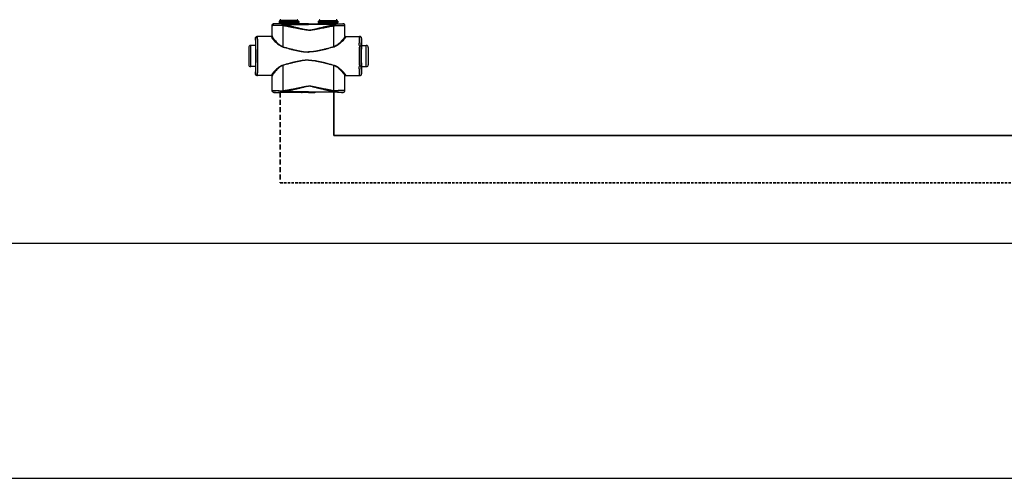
# Model space of a CAD drawing. Header units: millimetres. Extents: x 60394 to 199354, y 20895 to 166073.
# Tile 165 of 256: x 118782 to 120038, y 23395 to 23980. Entities that reach past the tile are written whole.
import ezdxf

# ---------------------------------------------------------------- set-up
doc = ezdxf.new("R2010")
doc.units = ezdxf.units.MM
doc.linetypes.add('VERDECKT', pattern=[9.525, 6.35, -3.175])
for name, color, linetype, lineweight in [('UT_POTRUBI - PŘÍVOD', 1, 'Continuous', 35), ('UT_SCHÉMA_PŘÍVOD', 10, 'Continuous', 35), ('UT_SCHÉMA_ZPÁTEČKA', 172, 'VERDECKT', 35)]:
    doc.layers.add(name, color=color, linetype=linetype, lineweight=lineweight)

msp = doc.modelspace()

# ---------------------------------------------------------------- linework, layer by layer
at = {"color": 0, "linetype": 'Continuous'}
for p, q in [((119104.2, 23972.4), (119104.1, 23972.6)), ((119104.1, 23959.6), (119104.1, 23972.6)), ((119106.7, 23974.9), (119106.6, 23975.1)), ((119108.3, 23975.1), (119106.6, 23975.1)), ((119108.6, 23975), (119108.3, 23975.1)), ((119113.3, 23978.3), (119113, 23978)), ((119138.2, 23978), (119113, 23978)), ((119113, 23978), (119113, 23976.6)), ((119113, 23976.6), (119114, 23975.6)), ((119113, 23976.6), (119138.2, 23976.6)), ((119137.9, 23978.3), (119113.3, 23978.3)), ((119114, 23975.6), (119137.3, 23975.6)), ((119137.1, 23979.1), (119114.1, 23979.1)), ((119114.1, 23979.1), (119114.1, 23978.4)), ((119137.1, 23978.4), (119114.1, 23978.4)), ((119114.1, 23975.3), (119137.1, 23975.3)), ((119114.1, 23975.3), (119114.1, 23974.9)), ((119121.8, 23974.9), (119116.9, 23974.9)), ((119116.9, 23974.2), (119116.9, 23974.9)), ((119116.9, 23974.2), (119150.6, 23974.2)), ((119150.6, 23974.9), (119129.5, 23974.9)), ((119137.1, 23979.1), (119137.1, 23978.4)), ((119137.1, 23975.3), (119137.1, 23974.9)), ((119138.2, 23976.6), (119137.3, 23975.6)), ((119137.9, 23978.3), (119138.2, 23978)), ((119138.2, 23978), (119138.2, 23976.6)), ((119144.4, 23975.1), (119142.6, 23975)), ((119150.6, 23975.1), (119144.4, 23975.1)), ((119150.6, 23975.1), (119156.9, 23975.1)), ((119150.6, 23974.9), (119171.8, 23974.9)), ((119184.3, 23974.2), (119150.6, 23974.2)), ((119156.9, 23975.1), (119158.6, 23975)), ((119163.3, 23978.3), (119163, 23978)), ((119163, 23978), (119188.2, 23978)), ((119163, 23978), (119163, 23976.6)), ((119188.2, 23976.6), (119163, 23976.6)), ((119163, 23976.6), (119164, 23975.6)), ((119163.3, 23978.3), (119187.9, 23978.3)), ((119187.3, 23975.6), (119164, 23975.6)), ((119164.1, 23979.1), (119164.1, 23978.4)), ((119164.1, 23979.1), (119187.1, 23979.1)), ((119164.1, 23978.4), (119187.1, 23978.4)), ((119187.1, 23975.3), (119164.1, 23975.3)), ((119164.1, 23975.3), (119164.1, 23974.9)), ((119179.5, 23974.9), (119184.3, 23974.9)), ((119184.3, 23974.2), (119184.3, 23974.9)), ((119187.1, 23979.1), (119187.1, 23978.4)), ((119187.1, 23975.3), (119187.1, 23974.9)), ((119188.2, 23976.6), (119187.3, 23975.6)), ((119187.9, 23978.3), (119188.2, 23978)), ((119188.2, 23978), (119188.2, 23976.6)), ((119192.6, 23975), (119193, 23975.1)), ((119193, 23975.1), (119194.6, 23975.1)), ((119194.5, 23974.9), (119194.6, 23975.1)), ((119197, 23972.4), (119197.1, 23972.6)), ((119197.1, 23959.6), (119197.1, 23972.6)), ((119103.4, 23958.8), (119085.4, 23958.8)), ((119104.1, 23959.6), (119104.2, 23959.6)), ((119197.1, 23959.6), (119197, 23959.6)), ((119197.8, 23958.8), (119215.8, 23958.8)), ((119083.2, 23947.3), (119076.9, 23947.3)), ((119076.9, 23920.3), (119076.9, 23947.3)), ((119083.1, 23956.3), (119082.9, 23956.3)), ((119082.9, 23956.3), (119082.9, 23948.1)), ((119082.9, 23948.1), (119083.1, 23947.8)), ((119083.3, 23947.8), (119083.3, 23947.8)), ((119217.9, 23947.8), (119217.9, 23947.8)), ((119218.1, 23956.3), (119218.3, 23956.3)), ((119218.3, 23948.1), (119218.1, 23947.8)), ((119218.1, 23947.3), (119224.3, 23947.3)), ((119218.3, 23956.3), (119218.3, 23948.1)), ((119224.3, 23920.3), (119224.3, 23947.3)), ((119074.4, 23944.8), (119074.4, 23922.8)), ((119226.8, 23944.8), (119226.8, 23922.8)), ((119083.2, 23920.3), (119076.9, 23920.3)), ((119083.3, 23919.8), (119083.3, 23919.8)), ((119217.9, 23919.8), (119217.9, 23919.8)), ((119218.1, 23920.3), (119224.3, 23920.3)), ((119083.1, 23919.8), (119082.9, 23919.4)), ((119082.9, 23919.4), (119082.9, 23911.3)), ((119082.9, 23911.3), (119083.1, 23911.3)), ((119103.4, 23908.8), (119085.4, 23908.8)), ((119104.2, 23908), (119104.1, 23908)), ((119104.1, 23889.9), (119104.1, 23908)), ((119197, 23908), (119197.1, 23908)), ((119197.1, 23889.9), (119197.1, 23908)), ((119197.8, 23908.8), (119215.8, 23908.8)), ((119218.1, 23919.8), (119218.3, 23919.4)), ((119218.3, 23911.3), (119218.1, 23911.3)), ((119218.3, 23919.4), (119218.3, 23911.3)), ((119104.1, 23889.9), (119104.2, 23890)), ((119106.6, 23887.4), (119106.7, 23887.5)), ((119108.3, 23887.4), (119106.6, 23887.4)), ((119108.6, 23887.5), (119108.3, 23887.4)), ((119118.2, 23889.6), (119118.3, 23889.6)), ((119118.5, 23887.6), (119118.7, 23887.6)), ((119150.6, 23888.3), (119118.7, 23888.3)), ((119118.7, 23887.6), (119118.7, 23888.3)), ((119118.7, 23887.6), (119119.9, 23887.6)), ((119131.3, 23887.6), (119150.6, 23887.6)), ((119144.4, 23887.4), (119142.6, 23887.5)), ((119150.6, 23887.4), (119144.4, 23887.4)), ((119150.6, 23888.3), (119182.6, 23888.3)), ((119169.9, 23887.6), (119150.6, 23887.6)), ((119150.6, 23887.4), (119156.9, 23887.4)), ((119156.9, 23887.4), (119158.6, 23887.5)), ((119182.6, 23887.6), (119181.3, 23887.6)), ((119182.6, 23887.6), (119182.6, 23888.3)), ((119182.8, 23887.6), (119182.6, 23887.6)), ((119183.1, 23889.6), (119182.9, 23889.6)), ((119192.6, 23887.5), (119193, 23887.4)), ((119193, 23887.4), (119194.6, 23887.4)), ((119194.6, 23887.4), (119194.5, 23887.5)), ((119197.1, 23889.9), (119197, 23890))]:
    msp.add_line(p, q, dxfattribs=at)
for p, q in [((64740.6, 23695.4), (199354.4, 23695.4)), ((64740.6, 23395.4), (199354.4, 23395.4))]:
    msp.add_line(p, q)
for centre, radius, start, end in [((119106.7, 23972.4), 2.5, 90.0025, 179.9975), ((119113.6, 23975.3), 0.5, 0, 45), ((119115.2, 23979.1), 1.1, 90, 180), ((119115.2, 23978.4), 1.1, 180, 185.2187), ((119136, 23979.1), 1.1, 0, 90), ((119136, 23978.4), 1.1, 354.7813, 0), ((119137.6, 23975.3), 0.5, 135, 180), ((119163.6, 23975.3), 0.5, 0, 45), ((119165.2, 23979.1), 1.1, 90, 180), ((119165.2, 23978.4), 1.1, 180, 185.2187), ((119186, 23979.1), 1.1, 0, 90), ((119186, 23978.4), 1.1, 354.7813, 0), ((119187.6, 23975.3), 0.5, 135, 180), ((119194.5, 23972.4), 2.5, 0.0025, 89.9975), ((119085.6, 23956.3), 2.5, 90.0022, 180.0011), ((119103.4, 23959.6), 0.8, 270.0036, 359.9972), ((119197.8, 23959.6), 0.8, 180.0028, 269.9964), ((119215.6, 23956.3), 2.5, 359.9989, 89.9978), ((119076.9, 23944.8), 2.5, 90, 180), ((116643.5, 23933.8), 2442.4, 359.6832, 0.3168), ((121657.8, 23933.8), 2442.4, 179.6832, 180.3168), ((119224.3, 23944.8), 2.5, 0, 90), ((119076.9, 23922.8), 2.5, 180, 270), ((119224.3, 23922.8), 2.5, 270, 0), ((119085.6, 23911.3), 2.5, 179.9989, 269.9978), ((119103.4, 23908), 0.8, 0.0028, 89.9964), ((119197.8, 23908), 0.8, 90.0036, 179.9972), ((119215.6, 23911.3), 2.5, 270.0022, 0.0011), ((119106.7, 23890), 2.5, 180.0025, 269.9975), ((119194.5, 23890), 2.5, 270.0025, 359.9975)]:
    msp.add_arc(centre, radius, start, end, dxfattribs=at)
at = {"color": 0, "linetype": 'Continuous', "extrusion": (0, 0, -1)}
for centre, major_axis, ratio, start_param, end_param in [((119106.6, 23972.6), (-1.77, 1.77), 0.999973, -0.785384, 0.785384), ((119125.6, 23975), (-17, 0), 0.005236, 4.941076, 6.283185), ((119125.6, 23975), (-17, 0), 0.005236, 3.141593, 4.483702), ((119085.4, 23956.3), (-2.5, 0), 0.999945, 0, 1.570796), ((119103.3, 23959.6), (-0.8, 0), 0.999986, -3.141593, -1.659157), ((119083.1, 23933.8), (0, 14), 0.010472, 0, 3.141593), ((119085.4, 23911.3), (-2.5, 0), 0.999945, -1.570796, 0), ((119103.3, 23908), (0.8, 0), 0.999986, -1.395381, 0), ((119106.6, 23889.9), (1.77, 1.77), 0.999973, -3.926977, -2.356208), ((119125.6, 23887.5), (-17, 0), 0.005236, 0, 1.229157), ((119125.6, 23887.5), (-17, 0), 0.005236, 1.912436, 3.141593)]:
    msp.add_ellipse(centre, major_axis=major_axis, ratio=ratio, start_param=start_param, end_param=end_param, dxfattribs=at)
at = {"color": 0, "linetype": 'Continuous'}
for centre, major_axis, ratio, start_param, end_param in [((119175.6, 23975), (17, 0), 0.005236, 3.141593, 4.483702), ((119175.6, 23975), (17, 0), 0.005236, 4.941076, 6.283185), ((119194.6, 23972.6), (1.77, 1.77), 0.999973, -0.785384, 0.785384), ((119197.9, 23959.6), (0.8, 0), 0.999986, -3.141593, -1.659157), ((119215.8, 23956.3), (2.5, 0), 0.999945, 0, 1.570796), ((119218.1, 23933.8), (0, 14), 0.010472, 0, 3.141593), ((119197.9, 23908), (-0.8, 0), 0.999986, -1.395381, 0), ((119215.8, 23911.3), (2.5, 0), 0.999945, -1.570796, 0), ((119175.6, 23887.5), (17, 0), 0.005236, 1.912436, 3.141593), ((119175.6, 23887.5), (17, 0), 0.005236, 0, 1.229157), ((119194.6, 23889.9), (-1.77, 1.77), 0.999973, -3.926977, -2.356208)]:
    msp.add_ellipse(centre, major_axis=major_axis, ratio=ratio, start_param=start_param, end_param=end_param, dxfattribs=at)
for points, knots in [([(119116.3, 23972.8), (119115.5, 23972.8), (119113.9, 23972.7), (119111.9, 23972.7), (119110.4, 23972.7), (119109.4, 23972.7), (119108.5, 23972.7), (119107.7, 23972.7), (119106.9, 23972.6), (119106.2, 23972.6), (119105.6, 23972.6), (119105.2, 23972.6), (119104.9, 23972.5), (119104.8, 23972.5), (119104.6, 23972.5), (119104.5, 23972.5), (119104.4, 23972.5), (119104.3, 23972.5), (119104.3, 23972.5), (119104.3, 23972.5), (119104.2, 23972.4)], [0, 0, 0, 0, 0.207034, 0.39928, 0.488214, 0.57154, 0.648707, 0.71921, 0.782588, 0.838437, 0.886403, 0.926186, 0.942933, 0.957549, 0.970012, 0.98031, 0.988432, 0.994377, 0.998178, 1, 1, 1, 1]), ([(119104.3, 23959), (119104.3, 23960.2), (119104.3, 23964.6), (119104.3, 23969.1), (119104.2, 23972.4)], [0, 0, 0, 0, 0.250733, 1, 1, 1, 1]), ([(119116.9, 23974.9), (119116.2, 23974.9), (119114.9, 23974.9), (119113.2, 23974.9), (119112, 23974.9), (119111.1, 23974.9), (119110.3, 23974.9), (119109.6, 23974.9), (119109, 23974.9), (119108.4, 23974.9), (119107.9, 23974.9), (119107.6, 23974.9), (119107.3, 23974.9), (119107.2, 23974.9), (119107.1, 23974.9), (119106.9, 23974.9), (119106.9, 23974.9), (119106.8, 23974.9), (119106.8, 23974.9), (119106.8, 23974.9), (119106.8, 23974.9), (119106.8, 23974.9), (119106.7, 23974.9), (119106.7, 23974.9)], [0, 0, 0, 0, 0.207653, 0.400343, 0.489423, 0.572844, 0.650059, 0.720565, 0.783909, 0.839692, 0.887568, 0.927242, 0.943927, 0.958477, 0.970869, 0.981088, 0.989117, 0.992306, 0.994945, 0.997032, 0.998568, 0.999554, 1, 1, 1, 1]), ([(119116.9, 23974.9), (119116.8, 23974.9), (119116.7, 23974.8), (119116.7, 23974.6), (119116.6, 23974.5), (119116.5, 23974.3), (119116.4, 23973.9), (119116.4, 23973.6), (119116.3, 23973.2), (119116.3, 23972.9), (119116.3, 23972.8)], [0, 0, 0, 0, 0.117156, 0.161001, 0.211236, 0.330442, 0.472834, 0.634922, 0.812344, 1, 1, 1, 1]), ([(119116.9, 23974.2), (119116.8, 23974), (119116.6, 23973.5), (119116.4, 23973), (119116.3, 23972.8)], [0, 0, 0, 0, 0.464895, 1, 1, 1, 1]), ([(119118.2, 23972.4), (119118, 23972.4), (119117.4, 23972.5), (119116.8, 23972.6), (119116.3, 23972.8)], [0, 0, 0, 0, 0.252579, 1, 1, 1, 1]), ([(119118.5, 23973.7), (119118.4, 23973.8), (119117.8, 23973.9), (119117.3, 23974), (119116.9, 23974.2)], [0, 0, 0, 0, 0.253704, 1, 1, 1, 1]), ([(119118.5, 23973.7), (119118.4, 23973.5), (119118.3, 23973.1), (119118.2, 23972.6), (119118.2, 23972.4)], [0, 0, 0, 0, 0.464569, 1, 1, 1, 1]), ([(119150.6, 23966.8), (119150.6, 23966.8), (119149.9, 23966.8), (119148.6, 23966.8), (119146.5, 23967.1), (119144.5, 23967.5), (119141.8, 23968), (119138.4, 23968.6), (119134.3, 23969.4), (119130.3, 23970.2), (119126.3, 23971), (119122.2, 23971.7), (119119.5, 23972.2), (119118.2, 23972.4)], [0.5000015, 0.5000015, 0.5000015, 0.5000015, 0.500002, 0.5313979, 0.5627848, 0.5941575, 0.6255147, 0.6881766, 0.7507583, 0.8132458, 0.8756245, 0.9378805, 1, 1, 1, 1]), ([(119118.2, 23945.6), (119118.2, 23947.9), (119118.2, 23956.8), (119118.2, 23965.7), (119118.2, 23972.4)], [0, 0, 0, 0, 0.250952, 1, 1, 1, 1]), ([(119150.6, 23966.9), (119150.6, 23966.9), (119150.3, 23966.9), (119149.6, 23967), (119148.2, 23967.1), (119146.5, 23967.4), (119144.5, 23967.8), (119142.5, 23968.3), (119140.5, 23968.7), (119137.8, 23969.4), (119134.5, 23970.2), (119130.5, 23971.1), (119126.5, 23972), (119122.5, 23972.9), (119119.8, 23973.5), (119118.5, 23973.7)], [0.499995, 0.499995, 0.499995, 0.499995, 0.4999958, 0.5157333, 0.5314718, 0.5629204, 0.5943483, 0.6257534, 0.6571339, 0.6884877, 0.7511054, 0.813586, 0.8759088, 0.9380534, 1, 1, 1, 1]), ([(119129.5, 23974.9), (119128.8, 23974.9), (119127.6, 23974.9), (119125.6, 23974.8), (119123.7, 23974.9), (119122.4, 23974.9), (119121.8, 23974.9)], [0, 0, 0, 0, 0.248355, 0.5, 0.751645, 1, 1, 1, 1]), ([(119150.6, 23966.9), (119150.6, 23966.9), (119151, 23966.9), (119151.7, 23967), (119153, 23967.1), (119154.7, 23967.4), (119156.8, 23967.8), (119158.8, 23968.3), (119160.8, 23968.7), (119163.5, 23969.4), (119166.8, 23970.2), (119170.8, 23971.1), (119174.8, 23972), (119178.8, 23972.9), (119181.4, 23973.5), (119182.8, 23973.7)], [0.499995, 0.499995, 0.499995, 0.499995, 0.4999958, 0.5157333, 0.5314718, 0.5629204, 0.5943483, 0.6257534, 0.6571339, 0.6884877, 0.7511054, 0.813586, 0.8759088, 0.9380534, 1, 1, 1, 1]), ([(119150.6, 23966.8), (119150.6, 23966.8), (119151.3, 23966.8), (119152.7, 23966.8), (119154.7, 23967.1), (119156.8, 23967.5), (119159.5, 23968), (119162.9, 23968.6), (119166.9, 23969.4), (119171, 23970.2), (119175, 23971), (119179, 23971.7), (119181.7, 23972.2), (119183.1, 23972.4)], [0.5000015, 0.5000015, 0.5000015, 0.5000015, 0.500002, 0.5313979, 0.5627848, 0.5941575, 0.6255147, 0.6881766, 0.7507583, 0.8132458, 0.8756245, 0.9378805, 1, 1, 1, 1]), ([(119171.8, 23974.9), (119172.4, 23974.9), (119173.7, 23974.9), (119175.6, 23974.8), (119177.6, 23974.9), (119178.8, 23974.9), (119179.5, 23974.9)], [0, 0, 0, 0, 0.248355, 0.5, 0.751645, 1, 1, 1, 1]), ([(119182.8, 23973.7), (119182.9, 23973.8), (119183.4, 23973.9), (119183.9, 23974), (119184.3, 23974.2)], [0, 0, 0, 0, 0.253704, 1, 1, 1, 1]), ([(119182.8, 23973.7), (119182.8, 23973.5), (119182.9, 23973.1), (119183, 23972.6), (119183.1, 23972.4)], [0, 0, 0, 0, 0.464569, 1, 1, 1, 1]), ([(119183.1, 23972.4), (119183.2, 23972.4), (119183.9, 23972.5), (119184.5, 23972.6), (119184.9, 23972.8)], [0, 0, 0, 0, 0.252579, 1, 1, 1, 1]), ([(119183.1, 23945.6), (119183.1, 23947.9), (119183.1, 23956.8), (119183.1, 23965.7), (119183.1, 23972.4)], [0, 0, 0, 0, 0.250952, 1, 1, 1, 1]), ([(119184.3, 23974.9), (119184.4, 23974.9), (119184.5, 23974.8), (119184.6, 23974.6), (119184.7, 23974.5), (119184.7, 23974.3), (119184.8, 23973.9), (119184.9, 23973.6), (119184.9, 23973.2), (119184.9, 23972.9), (119184.9, 23972.8)], [0, 0, 0, 0, 0.117156, 0.161001, 0.211236, 0.330442, 0.472834, 0.634922, 0.812344, 1, 1, 1, 1]), ([(119184.3, 23974.9), (119185, 23974.9), (119186.4, 23974.9), (119188.1, 23974.9), (119189.3, 23974.9), (119190.1, 23974.9), (119190.9, 23974.9), (119191.6, 23974.9), (119192.3, 23974.9), (119192.8, 23974.9), (119193.3, 23974.9), (119193.7, 23974.9), (119193.9, 23974.9), (119194.1, 23974.9), (119194.2, 23974.9), (119194.3, 23974.9), (119194.4, 23974.9), (119194.4, 23974.9), (119194.5, 23974.9), (119194.5, 23974.9), (119194.5, 23974.9), (119194.5, 23974.9), (119194.5, 23974.9), (119194.5, 23974.9)], [0, 0, 0, 0, 0.207653, 0.400343, 0.489423, 0.572844, 0.650059, 0.720565, 0.783909, 0.839692, 0.887568, 0.927242, 0.943927, 0.958477, 0.970869, 0.981088, 0.989117, 0.992306, 0.994945, 0.997032, 0.998568, 0.999554, 1, 1, 1, 1]), ([(119184.3, 23974.2), (119184.5, 23974), (119184.7, 23973.5), (119184.9, 23973), (119184.9, 23972.8)], [0, 0, 0, 0, 0.464895, 1, 1, 1, 1]), ([(119184.9, 23972.8), (119185.8, 23972.8), (119187.4, 23972.7), (119189.3, 23972.7), (119190.8, 23972.7), (119191.8, 23972.7), (119192.7, 23972.7), (119193.6, 23972.7), (119194.4, 23972.6), (119195, 23972.6), (119195.6, 23972.6), (119196, 23972.6), (119196.3, 23972.5), (119196.5, 23972.5), (119196.6, 23972.5), (119196.8, 23972.5), (119196.9, 23972.5), (119196.9, 23972.5), (119197, 23972.5), (119197, 23972.5), (119197, 23972.4)], [0, 0, 0, 0, 0.207034, 0.39928, 0.488214, 0.57154, 0.648707, 0.71921, 0.782588, 0.838437, 0.886403, 0.926186, 0.942933, 0.957549, 0.970012, 0.98031, 0.988432, 0.994377, 0.998178, 1, 1, 1, 1]), ([(119197, 23959), (119197, 23960.2), (119197, 23964.6), (119197, 23969.1), (119197, 23972.4)], [0, 0, 0, 0, 0.250733, 1, 1, 1, 1]), ([(119085.8, 23947.3), (119085.8, 23948.1), (119085.8, 23949.7), (119085.8, 23951.6), (119085.8, 23953.1), (119085.8, 23954), (119085.8, 23954.9), (119085.7, 23955.7), (119085.7, 23956.4), (119085.7, 23957), (119085.7, 23957.5), (119085.7, 23957.9), (119085.7, 23958.2), (119085.7, 23958.3), (119085.7, 23958.5), (119085.7, 23958.6), (119085.7, 23958.7), (119085.7, 23958.7), (119085.6, 23958.8), (119085.6, 23958.8), (119085.6, 23958.8), (119085.6, 23958.8)], [0, 0, 0, 0, 0.218984, 0.416191, 0.505653, 0.588551, 0.664564, 0.733396, 0.794781, 0.848478, 0.894279, 0.932006, 0.947796, 0.961515, 0.973152, 0.982695, 0.990138, 0.995479, 0.998726, 0.999584, 1, 1, 1, 1]), ([(119103.4, 23958.8), (119103.4, 23958.8), (119103.4, 23958.8), (119103.4, 23958.8), (119103.4, 23958.8), (119103.4, 23958.7), (119103.4, 23958.7), (119103.4, 23958.6), (119103.4, 23958.6), (119103.5, 23958.5), (119103.5, 23958.4), (119103.5, 23958.3), (119103.5, 23958.3)], [0, 0, 0, 0, 0.005122, 0.017304, 0.037118, 0.064661, 0.143035, 0.252499, 0.393016, 0.564526, 0.766907, 1, 1, 1, 1]), ([(119104.3, 23959), (119104.3, 23958.9), (119104.2, 23958.7), (119104, 23958.5), (119103.8, 23958.3), (119103.6, 23958.3), (119103.5, 23958.3)], [0, 0, 0, 0, 0.247572, 0.496581, 0.747591, 1, 1, 1, 1]), ([(119103.5, 23958.3), (119103.5, 23958.2), (119103.5, 23958), (119103.6, 23957.8), (119103.7, 23957.6), (119103.9, 23957.2), (119104.2, 23956.6), (119104.8, 23955.9), (119105.4, 23955.2), (119106.4, 23954), (119107.9, 23952.4), (119110, 23950.4), (119111.9, 23948.8), (119113.6, 23947.5), (119115.4, 23946.3), (119117, 23945.6), (119118.1, 23945.3)], [0, 0, 0, 0, 0.009694, 0.02127, 0.034861, 0.050494, 0.087694, 0.13227, 0.183417, 0.240322, 0.368483, 0.511765, 0.666448, 0.747227, 0.829948, 1, 1, 1, 1]), ([(119104.2, 23959.6), (119104.2, 23959.6), (119104.2, 23959.6), (119104.2, 23959.6), (119104.2, 23959.6), (119104.2, 23959.5), (119104.2, 23959.5), (119104.2, 23959.4), (119104.2, 23959.4), (119104.3, 23959.3), (119104.3, 23959.2), (119104.3, 23959.1), (119104.3, 23959)], [0, 0, 0, 0, 0.005057, 0.017214, 0.037015, 0.06455, 0.142921, 0.252392, 0.392925, 0.564459, 0.766871, 1, 1, 1, 1]), ([(119104.3, 23959), (119104.3, 23959), (119104.3, 23958.8), (119104.3, 23958.6), (119104.5, 23958.3), (119104.7, 23957.9), (119105, 23957.4), (119105.5, 23956.6), (119106.1, 23955.8), (119107.1, 23954.6), (119108.5, 23953), (119110.4, 23951), (119112.2, 23949.3), (119113.8, 23948), (119115.6, 23946.7), (119117.1, 23945.9), (119118.2, 23945.6)], [0, 0, 0, 0, 0.010286, 0.022433, 0.036551, 0.052653, 0.090607, 0.135698, 0.187142, 0.244158, 0.372094, 0.514728, 0.6685, 0.748767, 0.830965, 1, 1, 1, 1]), ([(119197, 23959), (119197, 23959), (119197, 23958.8), (119196.9, 23958.6), (119196.8, 23958.3), (119196.6, 23957.9), (119196.3, 23957.4), (119195.8, 23956.6), (119195.2, 23955.8), (119194.2, 23954.6), (119192.8, 23953), (119190.8, 23951), (119189, 23949.3), (119187.4, 23948), (119185.6, 23946.7), (119184.1, 23945.9), (119183.1, 23945.6)], [0, 0, 0, 0, 0.010286, 0.022433, 0.036551, 0.052653, 0.090607, 0.135698, 0.187142, 0.244158, 0.372094, 0.514728, 0.6685, 0.748767, 0.830965, 1, 1, 1, 1]), ([(119197.8, 23958.3), (119197.8, 23958.2), (119197.8, 23958), (119197.7, 23957.8), (119197.6, 23957.6), (119197.4, 23957.2), (119197, 23956.6), (119196.5, 23955.9), (119195.8, 23955.2), (119194.8, 23954), (119193.3, 23952.4), (119191.3, 23950.4), (119189.4, 23948.8), (119187.7, 23947.5), (119185.8, 23946.3), (119184.3, 23945.6), (119183.2, 23945.3)], [0, 0, 0, 0, 0.009694, 0.02127, 0.034861, 0.050494, 0.087694, 0.13227, 0.183417, 0.240322, 0.368483, 0.511765, 0.666448, 0.747227, 0.829948, 1, 1, 1, 1]), ([(119197, 23959.6), (119197, 23959.6), (119197, 23959.6), (119197, 23959.6), (119197, 23959.6), (119197, 23959.5), (119197, 23959.5), (119197, 23959.4), (119197, 23959.4), (119197, 23959.3), (119197, 23959.2), (119197, 23959.1), (119197, 23959)], [0, 0, 0, 0, 0.005057, 0.017214, 0.037015, 0.06455, 0.142921, 0.252392, 0.392925, 0.564459, 0.766871, 1, 1, 1, 1]), ([(119197, 23959), (119197, 23958.9), (119197, 23958.7), (119197.2, 23958.5), (119197.5, 23958.3), (119197.7, 23958.3), (119197.8, 23958.3)], [0, 0, 0, 0, 0.247572, 0.496581, 0.747591, 1, 1, 1, 1]), ([(119197.8, 23958.8), (119197.8, 23958.8), (119197.8, 23958.8), (119197.8, 23958.8), (119197.8, 23958.8), (119197.8, 23958.7), (119197.8, 23958.7), (119197.8, 23958.6), (119197.8, 23958.6), (119197.8, 23958.5), (119197.8, 23958.4), (119197.8, 23958.3), (119197.8, 23958.3)], [0, 0, 0, 0, 0.005122, 0.017304, 0.037118, 0.064661, 0.143035, 0.252499, 0.393016, 0.564526, 0.766907, 1, 1, 1, 1]), ([(119215.4, 23947.3), (119215.4, 23948.1), (119215.4, 23949.7), (119215.5, 23951.6), (119215.5, 23953.1), (119215.5, 23954), (119215.5, 23954.9), (119215.5, 23955.7), (119215.5, 23956.4), (119215.5, 23957), (119215.5, 23957.5), (119215.6, 23957.9), (119215.6, 23958.2), (119215.6, 23958.3), (119215.6, 23958.5), (119215.6, 23958.6), (119215.6, 23958.7), (119215.6, 23958.7), (119215.6, 23958.8), (119215.6, 23958.8), (119215.6, 23958.8), (119215.6, 23958.8)], [0, 0, 0, 0, 0.218984, 0.416191, 0.505653, 0.588551, 0.664564, 0.733396, 0.794781, 0.848478, 0.894279, 0.932006, 0.947796, 0.961515, 0.973152, 0.982695, 0.990138, 0.995479, 0.998726, 0.999584, 1, 1, 1, 1]), ([(119083.3, 23947.8), (119083.3, 23948.4), (119083.3, 23949.6), (119083.3, 23951), (119083.3, 23952.1), (119083.3, 23952.8), (119083.3, 23953.4), (119083.2, 23954), (119083.2, 23954.5), (119083.2, 23955), (119083.2, 23955.4), (119083.2, 23955.6), (119083.2, 23955.8), (119083.2, 23955.9), (119083.2, 23956), (119083.2, 23956.1), (119083.2, 23956.2), (119083.2, 23956.2), (119083.1, 23956.3), (119083.1, 23956.3), (119083.1, 23956.3)], [0, 0, 0, 0, 0.221931, 0.420259, 0.509783, 0.592499, 0.668149, 0.736495, 0.797321, 0.850436, 0.895675, 0.932895, 0.948462, 0.961984, 0.973451, 0.982856, 0.990196, 0.99547, 0.998697, 1, 1, 1, 1]), ([(119083.3, 23919.8), (119083.3, 23922), (119083.4, 23926.6), (119083.4, 23933.8), (119083.4, 23940.9), (119083.3, 23945.6), (119083.3, 23947.8)], [0, 0, 0, 0, 0.235226, 0.499987, 0.764754, 1, 1, 1, 1]), ([(119118.2, 23945.6), (119118.2, 23945.6), (119118.1, 23945.5), (119118.1, 23945.4), (119118.1, 23945.3)], [0, 0, 0, 0, 0.258378, 1, 1, 1, 1]), ([(119118.1, 23945.3), (119120.7, 23944.6), (119124.8, 23943.5), (119130.1, 23942.1), (119134.1, 23941.2), (119138.2, 23940.3), (119142.3, 23939.6), (119145.8, 23939.1), (119148.5, 23939), (119149.9, 23938.9), (119150.6, 23938.9), (119150.6, 23938.9)], [0, 0, 0, 0, 0.1245061, 0.1869228, 0.2494269, 0.3120016, 0.3746311, 0.4372993, 0.4686472, 0.4999998, 0.5, 0.5, 0.5, 0.5]), ([(119118.2, 23945.6), (119120.8, 23944.9), (119124.8, 23943.8), (119130.2, 23942.4), (119134.2, 23941.4), (119138.2, 23940.5), (119142.3, 23939.7), (119145.8, 23939.3), (119148.5, 23939.1), (119149.9, 23939.1), (119150.6, 23939.1), (119150.6, 23939.1)], [0, 0, 0, 0, 0.1244767, 0.1868883, 0.2493924, 0.3119715, 0.3746087, 0.437287, 0.4686409, 0.4999998, 0.5, 0.5, 0.5, 0.5]), ([(119183.1, 23945.6), (119180.4, 23944.9), (119176.4, 23943.8), (119171.1, 23942.4), (119167.1, 23941.4), (119163, 23940.5), (119158.9, 23939.7), (119155.5, 23939.3), (119152.7, 23939.1), (119151.3, 23939.1), (119150.6, 23939.1), (119150.6, 23939.1)], [0, 0, 0, 0, 0.1244767, 0.1868883, 0.2493924, 0.3119715, 0.3746087, 0.437287, 0.4686409, 0.4999998, 0.5, 0.5, 0.5, 0.5]), ([(119183.2, 23945.3), (119180.5, 23944.6), (119176.5, 23943.5), (119171.1, 23942.1), (119167.1, 23941.2), (119163, 23940.3), (119158.9, 23939.6), (119155.5, 23939.1), (119152.7, 23939), (119151.3, 23938.9), (119150.6, 23938.9), (119150.6, 23938.9)], [0, 0, 0, 0, 0.1245061, 0.1869228, 0.2494269, 0.3120016, 0.3746311, 0.4372993, 0.4686472, 0.4999998, 0.5, 0.5, 0.5, 0.5]), ([(119183.1, 23945.6), (119183.1, 23945.6), (119183.1, 23945.5), (119183.1, 23945.4), (119183.2, 23945.3)], [0, 0, 0, 0, 0.258378, 1, 1, 1, 1]), ([(119217.9, 23947.8), (119217.9, 23948.4), (119217.9, 23949.6), (119218, 23951), (119218, 23952.1), (119218, 23952.8), (119218, 23953.4), (119218, 23954), (119218, 23954.5), (119218, 23955), (119218.1, 23955.4), (119218.1, 23955.6), (119218.1, 23955.8), (119218.1, 23955.9), (119218.1, 23956), (119218.1, 23956.1), (119218.1, 23956.2), (119218.1, 23956.2), (119218.1, 23956.3), (119218.1, 23956.3), (119218.1, 23956.3)], [0, 0, 0, 0, 0.221931, 0.420259, 0.509783, 0.592499, 0.668149, 0.736495, 0.797321, 0.850436, 0.895675, 0.932895, 0.948462, 0.961984, 0.973451, 0.982856, 0.990196, 0.99547, 0.998697, 1, 1, 1, 1]), ([(119217.9, 23919.8), (119217.9, 23922), (119217.9, 23926.6), (119217.9, 23933.8), (119217.9, 23940.9), (119217.9, 23945.6), (119217.9, 23947.8)], [0, 0, 0, 0, 0.235226, 0.499987, 0.764754, 1, 1, 1, 1]), ([(119085.6, 23908.8), (119085.6, 23908.8), (119085.6, 23908.8), (119085.6, 23908.8), (119085.7, 23908.8), (119085.7, 23908.9), (119085.7, 23909), (119085.7, 23909.1), (119085.7, 23909.2), (119085.7, 23909.4), (119085.7, 23909.6), (119085.7, 23910), (119085.7, 23910.5), (119085.7, 23911.2), (119085.7, 23911.9), (119085.8, 23912.7), (119085.8, 23913.5), (119085.8, 23914.5), (119085.8, 23915.9), (119085.8, 23917.8), (119085.8, 23919.4), (119085.8, 23920.3)], [0, 0, 0, 0, 0.000416, 0.001274, 0.004521, 0.009862, 0.017305, 0.026849, 0.038485, 0.052204, 0.067994, 0.105721, 0.151522, 0.205219, 0.266604, 0.335437, 0.411449, 0.494347, 0.58381, 0.781016, 1, 1, 1, 1]), ([(119118.1, 23922.2), (119117, 23922), (119115.4, 23921.2), (119113.6, 23920), (119111.9, 23918.8), (119110, 23917.1), (119107.9, 23915.1), (119106.4, 23913.6), (119105.4, 23912.4), (119104.8, 23911.6), (119104.2, 23910.9), (119103.9, 23910.4), (119103.7, 23910), (119103.6, 23909.7), (119103.5, 23909.5), (119103.5, 23909.4), (119103.5, 23909.3)], [0, 0, 0, 0, 0.170052, 0.252774, 0.333553, 0.488235, 0.631517, 0.759678, 0.816583, 0.86773, 0.912306, 0.949506, 0.965139, 0.978731, 0.990306, 1, 1, 1, 1]), ([(119118.2, 23921.9), (119117.1, 23921.6), (119115.6, 23920.8), (119113.8, 23919.6), (119112.2, 23918.3), (119110.4, 23916.6), (119108.5, 23914.6), (119107.1, 23912.9), (119106.1, 23911.7), (119105.5, 23910.9), (119105, 23910.2), (119104.7, 23909.6), (119104.5, 23909.2), (119104.3, 23909), (119104.3, 23908.7), (119104.3, 23908.6), (119104.3, 23908.5)], [0, 0, 0, 0, 0.169036, 0.251233, 0.3315, 0.485272, 0.627906, 0.755842, 0.812858, 0.864302, 0.909393, 0.947347, 0.963449, 0.977567, 0.989714, 1, 1, 1, 1]), ([(119150.6, 23928.6), (119149.2, 23928.6), (119146.5, 23928.5), (119142.3, 23928), (119138.2, 23927.3), (119134.1, 23926.4), (119130.1, 23925.4), (119124.8, 23924), (119120.7, 23923), (119118.1, 23922.2)], [0.5, 0.5, 0.5, 0.5, 0.5626889, 0.6253582, 0.6879892, 0.7505657, 0.8130716, 0.8754902, 1, 1, 1, 1]), ([(119118.2, 23921.9), (119118.2, 23921.9), (119118.1, 23922.1), (119118.1, 23922.2), (119118.1, 23922.2)], [0, 0, 0, 0, 0.258378, 1, 1, 1, 1]), ([(119150.6, 23928.5), (119149.2, 23928.5), (119146.5, 23928.3), (119142.3, 23927.8), (119138.2, 23927.1), (119134.2, 23926.2), (119130.2, 23925.2), (119124.8, 23923.8), (119120.8, 23922.7), (119118.2, 23921.9)], [0.5, 0.5, 0.5, 0.5, 0.5627005, 0.6253799, 0.6880187, 0.7505997, 0.8131057, 0.8755193, 1, 1, 1, 1]), ([(119118.2, 23889.6), (119118.2, 23892.3), (119118.2, 23903.1), (119118.2, 23913.8), (119118.2, 23921.9)], [0, 0, 0, 0, 0.248459, 1, 1, 1, 1]), ([(119150.6, 23928.6), (119152, 23928.6), (119154.8, 23928.5), (119158.9, 23928), (119163, 23927.3), (119167.1, 23926.4), (119171.1, 23925.4), (119176.5, 23924), (119180.5, 23923), (119183.2, 23922.2)], [0.5, 0.5, 0.5, 0.5, 0.5626889, 0.6253582, 0.6879892, 0.7505657, 0.8130716, 0.8754902, 1, 1, 1, 1]), ([(119150.6, 23928.5), (119152, 23928.5), (119154.8, 23928.3), (119158.9, 23927.8), (119163, 23927.1), (119167.1, 23926.2), (119171.1, 23925.2), (119176.4, 23923.8), (119180.4, 23922.7), (119183.1, 23921.9)], [0.5, 0.5, 0.5, 0.5, 0.5627005, 0.6253799, 0.6880187, 0.7505997, 0.8131057, 0.8755193, 1, 1, 1, 1]), ([(119183.1, 23921.9), (119183.1, 23921.9), (119183.1, 23922.1), (119183.1, 23922.2), (119183.2, 23922.2)], [0, 0, 0, 0, 0.258378, 1, 1, 1, 1]), ([(119183.1, 23921.9), (119184.1, 23921.6), (119185.6, 23920.8), (119187.4, 23919.6), (119189, 23918.3), (119190.8, 23916.6), (119192.8, 23914.6), (119194.2, 23912.9), (119195.2, 23911.7), (119195.8, 23910.9), (119196.3, 23910.2), (119196.6, 23909.6), (119196.8, 23909.2), (119196.9, 23909), (119197, 23908.7), (119197, 23908.6), (119197, 23908.5)], [0, 0, 0, 0, 0.169036, 0.251233, 0.3315, 0.485272, 0.627906, 0.755842, 0.812858, 0.864302, 0.909393, 0.947347, 0.963449, 0.977567, 0.989714, 1, 1, 1, 1]), ([(119183.1, 23889.6), (119183.1, 23892.3), (119183.1, 23903.1), (119183.1, 23913.8), (119183.1, 23921.9)], [0, 0, 0, 0, 0.248459, 1, 1, 1, 1]), ([(119183.2, 23922.2), (119184.3, 23922), (119185.8, 23921.2), (119187.7, 23920), (119189.4, 23918.8), (119191.3, 23917.1), (119193.3, 23915.1), (119194.8, 23913.6), (119195.8, 23912.4), (119196.5, 23911.6), (119197, 23910.9), (119197.4, 23910.4), (119197.6, 23910), (119197.7, 23909.7), (119197.8, 23909.5), (119197.8, 23909.4), (119197.8, 23909.3)], [0, 0, 0, 0, 0.170052, 0.252774, 0.333553, 0.488235, 0.631517, 0.759678, 0.816583, 0.86773, 0.912306, 0.949506, 0.965139, 0.978731, 0.990306, 1, 1, 1, 1]), ([(119215.6, 23908.8), (119215.6, 23908.8), (119215.6, 23908.8), (119215.6, 23908.8), (119215.6, 23908.8), (119215.6, 23908.9), (119215.6, 23909), (119215.6, 23909.1), (119215.6, 23909.2), (119215.6, 23909.4), (119215.6, 23909.6), (119215.5, 23910), (119215.5, 23910.5), (119215.5, 23911.2), (119215.5, 23911.9), (119215.5, 23912.7), (119215.5, 23913.5), (119215.5, 23914.5), (119215.5, 23915.9), (119215.4, 23917.8), (119215.4, 23919.4), (119215.4, 23920.3)], [0, 0, 0, 0, 0.000416, 0.001274, 0.004521, 0.009862, 0.017305, 0.026849, 0.038485, 0.052204, 0.067994, 0.105721, 0.151522, 0.205219, 0.266604, 0.335437, 0.411449, 0.494347, 0.58381, 0.781016, 1, 1, 1, 1]), ([(119083.1, 23911.3), (119083.1, 23911.3), (119083.1, 23911.3), (119083.2, 23911.3), (119083.2, 23911.4), (119083.2, 23911.4), (119083.2, 23911.5), (119083.2, 23911.6), (119083.2, 23911.7), (119083.2, 23911.9), (119083.2, 23912.2), (119083.2, 23912.6), (119083.2, 23913), (119083.2, 23913.5), (119083.3, 23914.1), (119083.3, 23914.8), (119083.3, 23915.5), (119083.3, 23916.5), (119083.3, 23917.9), (119083.3, 23919.1), (119083.3, 23919.8)], [0, 0, 0, 0, 0.001303, 0.00453, 0.009804, 0.017144, 0.026549, 0.038016, 0.051538, 0.067105, 0.104325, 0.149564, 0.202679, 0.263505, 0.331851, 0.407501, 0.490217, 0.579741, 0.778069, 1, 1, 1, 1]), ([(119103.5, 23909.3), (119103.5, 23909.2), (119103.5, 23909.2), (119103.5, 23909.1), (119103.4, 23909), (119103.4, 23908.9), (119103.4, 23908.8), (119103.4, 23908.8), (119103.4, 23908.8), (119103.4, 23908.8), (119103.4, 23908.8), (119103.4, 23908.8), (119103.4, 23908.8)], [0, 0, 0, 0, 0.233093, 0.435474, 0.606984, 0.747501, 0.856965, 0.935339, 0.962882, 0.982696, 0.994878, 1, 1, 1, 1]), ([(119104.3, 23908.5), (119104.3, 23908.6), (119104.2, 23908.8), (119104, 23909.1), (119103.8, 23909.2), (119103.6, 23909.3), (119103.5, 23909.3)], [0, 0, 0, 0, 0.247572, 0.496581, 0.747591, 1, 1, 1, 1]), ([(119104.2, 23890), (119104.2, 23891.5), (119104.3, 23897.7), (119104.3, 23903.9), (119104.3, 23908.5)], [0, 0, 0, 0, 0.248801, 1, 1, 1, 1]), ([(119104.3, 23908.5), (119104.3, 23908.5), (119104.3, 23908.4), (119104.3, 23908.3), (119104.2, 23908.2), (119104.2, 23908.1), (119104.2, 23908.1), (119104.2, 23908), (119104.2, 23908), (119104.2, 23908), (119104.2, 23908), (119104.2, 23908), (119104.2, 23908)], [0, 0, 0, 0, 0.23313, 0.435541, 0.607074, 0.747608, 0.857079, 0.93545, 0.962985, 0.982786, 0.994943, 1, 1, 1, 1]), ([(119197, 23908.5), (119197, 23908.6), (119197, 23908.8), (119197.2, 23909.1), (119197.5, 23909.2), (119197.7, 23909.3), (119197.8, 23909.3)], [0, 0, 0, 0, 0.247572, 0.496581, 0.747591, 1, 1, 1, 1]), ([(119197, 23890), (119197, 23891.5), (119197, 23897.7), (119197, 23903.9), (119197, 23908.5)], [0, 0, 0, 0, 0.248801, 1, 1, 1, 1]), ([(119197, 23908.5), (119197, 23908.5), (119197, 23908.4), (119197, 23908.3), (119197, 23908.2), (119197, 23908.1), (119197, 23908.1), (119197, 23908), (119197, 23908), (119197, 23908), (119197, 23908), (119197, 23908), (119197, 23908)], [0, 0, 0, 0, 0.23313, 0.435541, 0.607074, 0.747608, 0.857079, 0.93545, 0.962985, 0.982786, 0.994943, 1, 1, 1, 1]), ([(119197.8, 23909.3), (119197.8, 23909.2), (119197.8, 23909.2), (119197.8, 23909.1), (119197.8, 23909), (119197.8, 23908.9), (119197.8, 23908.8), (119197.8, 23908.8), (119197.8, 23908.8), (119197.8, 23908.8), (119197.8, 23908.8), (119197.8, 23908.8), (119197.8, 23908.8)], [0, 0, 0, 0, 0.233093, 0.435474, 0.606984, 0.747501, 0.856965, 0.935339, 0.962882, 0.982696, 0.994878, 1, 1, 1, 1]), ([(119218.1, 23911.3), (119218.1, 23911.3), (119218.1, 23911.3), (119218.1, 23911.3), (119218.1, 23911.4), (119218.1, 23911.4), (119218.1, 23911.5), (119218.1, 23911.6), (119218.1, 23911.7), (119218.1, 23911.9), (119218.1, 23912.2), (119218, 23912.6), (119218, 23913), (119218, 23913.5), (119218, 23914.1), (119218, 23914.8), (119218, 23915.5), (119218, 23916.5), (119217.9, 23917.9), (119217.9, 23919.1), (119217.9, 23919.8)], [0, 0, 0, 0, 0.001303, 0.00453, 0.009804, 0.017144, 0.026549, 0.038016, 0.051538, 0.067105, 0.104325, 0.149564, 0.202679, 0.263505, 0.331851, 0.407501, 0.490217, 0.579741, 0.778069, 1, 1, 1, 1]), ([(119118.3, 23889.6), (119119.7, 23889.8), (119122.4, 23890.3), (119126.4, 23891), (119130.4, 23891.8), (119133.8, 23892.4), (119136.5, 23893), (119138.5, 23893.4), (119140.5, 23893.8), (119142.5, 23894.2), (119144.5, 23894.6), (119146.2, 23895), (119147.6, 23895.2), (119148.9, 23895.5), (119149.9, 23895.6), (119150.6, 23895.6)], [0, 0, 0, 0, 0.0621172, 0.1243716, 0.1867502, 0.2492392, 0.2805207, 0.3118245, 0.3431487, 0.3744915, 0.4058513, 0.4372266, 0.4529199, 0.4686172, 0.5, 0.5, 0.5, 0.5]), ([(119118.7, 23888.3), (119120, 23888.6), (119122.7, 23889.1), (119126.6, 23890), (119130.6, 23890.9), (119133.9, 23891.7), (119136.6, 23892.4), (119138.6, 23892.8), (119140.6, 23893.3), (119142.6, 23893.8), (119144.6, 23894.3), (119146.2, 23894.8), (119147.6, 23895.1), (119148.9, 23895.4), (119149.9, 23895.5), (119150.6, 23895.5)], [0, 0, 0, 0, 0.0619437, 0.1240868, 0.1864104, 0.2488944, 0.2801902, 0.3115184, 0.3428764, 0.3742614, 0.4056711, 0.4371032, 0.4528275, 0.4685577, 0.5, 0.5, 0.5, 0.5]), ([(119182.9, 23889.6), (119181.6, 23889.8), (119178.9, 23890.3), (119174.9, 23891), (119170.8, 23891.8), (119167.5, 23892.4), (119164.8, 23893), (119162.8, 23893.4), (119160.8, 23893.8), (119158.7, 23894.2), (119156.7, 23894.6), (119155, 23895), (119153.7, 23895.2), (119152.3, 23895.5), (119151.3, 23895.6), (119150.6, 23895.6)], [0, 0, 0, 0, 0.0621172, 0.1243716, 0.1867502, 0.2492392, 0.2805207, 0.3118245, 0.3431487, 0.3744915, 0.4058513, 0.4372266, 0.4529199, 0.4686172, 0.5, 0.5, 0.5, 0.5]), ([(119182.6, 23888.3), (119181.3, 23888.6), (119178.6, 23889.1), (119174.6, 23890), (119170.6, 23890.9), (119167.3, 23891.7), (119164.7, 23892.4), (119162.7, 23892.8), (119160.7, 23893.3), (119158.7, 23893.8), (119156.7, 23894.3), (119155, 23894.8), (119153.7, 23895.1), (119152.3, 23895.4), (119151.3, 23895.5), (119150.6, 23895.5)], [0, 0, 0, 0, 0.0619437, 0.1240868, 0.1864104, 0.2488944, 0.2801902, 0.3115184, 0.3428764, 0.3742614, 0.4056711, 0.4371032, 0.4528275, 0.4685577, 0.5, 0.5, 0.5, 0.5]), ([(119104.2, 23890), (119104.2, 23890), (119104.3, 23890), (119104.3, 23889.9), (119104.4, 23889.9), (119104.5, 23889.9), (119104.7, 23889.9), (119104.8, 23889.9), (119105.1, 23889.9), (119105.4, 23889.8), (119105.9, 23889.8), (119106.6, 23889.8), (119107.4, 23889.8), (119108.2, 23889.7), (119109.2, 23889.7), (119110.3, 23889.7), (119111.5, 23889.7), (119113.2, 23889.7), (119115.4, 23889.6), (119117.2, 23889.6), (119118.2, 23889.6)], [0, 0, 0, 0, 0.001901, 0.0058, 0.011886, 0.020197, 0.030732, 0.043479, 0.058422, 0.075536, 0.116153, 0.165047, 0.22186, 0.286169, 0.35749, 0.43527, 0.518903, 0.607727, 0.798032, 1, 1, 1, 1]), ([(119106.7, 23887.5), (119106.7, 23887.5), (119106.8, 23887.5), (119106.8, 23887.5), (119106.8, 23887.5), (119106.8, 23887.5), (119106.8, 23887.5), (119106.9, 23887.5), (119107, 23887.5), (119107.1, 23887.5), (119107.2, 23887.5), (119107.4, 23887.5), (119107.6, 23887.5), (119107.8, 23887.5), (119108.2, 23887.5), (119108.7, 23887.5), (119109.4, 23887.5), (119110.1, 23887.5), (119110.9, 23887.5), (119111.9, 23887.5), (119112.8, 23887.5), (119114.3, 23887.6), (119116.2, 23887.6), (119117.7, 23887.6), (119118.5, 23887.6)], [0, 0, 0, 0, 0.000442, 0.001439, 0.003, 0.005125, 0.007814, 0.011067, 0.019262, 0.029696, 0.04235, 0.057205, 0.074237, 0.093413, 0.114703, 0.163471, 0.220191, 0.284451, 0.355774, 0.433617, 0.517377, 0.606395, 0.797271, 1, 1, 1, 1]), ([(119118.5, 23887.6), (119118.5, 23887.6), (119118.4, 23887.6), (119118.4, 23887.7), (119118.4, 23887.7), (119118.4, 23887.8), (119118.3, 23887.9), (119118.3, 23888.3), (119118.2, 23888.9), (119118.2, 23889.3), (119118.2, 23889.6)], [0, 0, 0, 0, 0.03281, 0.058939, 0.09263, 0.134005, 0.182986, 0.302653, 0.616803, 1, 1, 1, 1]), ([(119118.7, 23887.6), (119118.6, 23887.6), (119118.6, 23887.6), (119118.6, 23887.7), (119118.6, 23887.7), (119118.5, 23887.8), (119118.5, 23887.9), (119118.4, 23888.3), (119118.4, 23888.9), (119118.4, 23889.3), (119118.3, 23889.6)], [0, 0, 0, 0, 0.032697, 0.058797, 0.092469, 0.133835, 0.182813, 0.302491, 0.616704, 1, 1, 1, 1]), ([(119118.7, 23888.3), (119118.6, 23888.5), (119118.5, 23888.9), (119118.4, 23889.4), (119118.3, 23889.6)], [0, 0, 0, 0, 0.463333, 1, 1, 1, 1]), ([(119119.9, 23887.6), (119120.4, 23887.6), (119121.3, 23887.6), (119122.7, 23887.7), (119124.2, 23887.7), (119125.6, 23887.8), (119127.1, 23887.7), (119128.5, 23887.7), (119129.9, 23887.6), (119130.9, 23887.6), (119131.3, 23887.6)], [0, 0, 0, 0, 0.12176, 0.246313, 0.372689, 0.5, 0.627311, 0.753687, 0.87824, 1, 1, 1, 1]), ([(119181.3, 23887.6), (119180.9, 23887.6), (119179.9, 23887.6), (119178.5, 23887.7), (119177.1, 23887.7), (119175.6, 23887.8), (119174.2, 23887.7), (119172.7, 23887.7), (119171.3, 23887.6), (119170.4, 23887.6), (119169.9, 23887.6)], [0, 0, 0, 0, 0.12176, 0.246313, 0.372689, 0.5, 0.627311, 0.753687, 0.87824, 1, 1, 1, 1]), ([(119182.6, 23887.6), (119182.6, 23887.6), (119182.6, 23887.6), (119182.7, 23887.7), (119182.7, 23887.7), (119182.7, 23887.8), (119182.8, 23887.9), (119182.8, 23888.3), (119182.9, 23888.9), (119182.9, 23889.3), (119182.9, 23889.6)], [0, 0, 0, 0, 0.032697, 0.058797, 0.092469, 0.133835, 0.182813, 0.302491, 0.616704, 1, 1, 1, 1]), ([(119182.6, 23888.3), (119182.6, 23888.5), (119182.8, 23888.9), (119182.9, 23889.4), (119182.9, 23889.6)], [0, 0, 0, 0, 0.463333, 1, 1, 1, 1]), ([(119182.8, 23887.6), (119182.8, 23887.6), (119182.8, 23887.6), (119182.8, 23887.7), (119182.9, 23887.7), (119182.9, 23887.8), (119182.9, 23887.9), (119183, 23888.3), (119183.1, 23888.9), (119183.1, 23889.3), (119183.1, 23889.6)], [0, 0, 0, 0, 0.03281, 0.058939, 0.09263, 0.134005, 0.182986, 0.302653, 0.616803, 1, 1, 1, 1]), ([(119194.5, 23887.5), (119194.5, 23887.5), (119194.5, 23887.5), (119194.5, 23887.5), (119194.5, 23887.5), (119194.4, 23887.5), (119194.4, 23887.5), (119194.4, 23887.5), (119194.3, 23887.5), (119194.2, 23887.5), (119194, 23887.5), (119193.8, 23887.5), (119193.6, 23887.5), (119193.4, 23887.5), (119193.1, 23887.5), (119192.6, 23887.5), (119191.9, 23887.5), (119191.1, 23887.5), (119190.3, 23887.5), (119189.4, 23887.5), (119188.4, 23887.5), (119187, 23887.6), (119185.1, 23887.6), (119183.6, 23887.6), (119182.8, 23887.6)], [0, 0, 0, 0, 0.000442, 0.001439, 0.003, 0.005125, 0.007814, 0.011067, 0.019262, 0.029696, 0.04235, 0.057205, 0.074237, 0.093413, 0.114703, 0.163471, 0.220191, 0.284451, 0.355774, 0.433617, 0.517377, 0.606395, 0.797271, 1, 1, 1, 1]), ([(119197, 23890), (119197, 23890), (119197, 23890), (119196.9, 23889.9), (119196.8, 23889.9), (119196.7, 23889.9), (119196.6, 23889.9), (119196.4, 23889.9), (119196.2, 23889.9), (119195.9, 23889.8), (119195.4, 23889.8), (119194.7, 23889.8), (119193.9, 23889.8), (119193, 23889.7), (119192, 23889.7), (119190.9, 23889.7), (119189.8, 23889.7), (119188.1, 23889.7), (119185.8, 23889.6), (119184, 23889.6), (119183.1, 23889.6)], [0, 0, 0, 0, 0.001901, 0.0058, 0.011886, 0.020197, 0.030732, 0.043479, 0.058422, 0.075536, 0.116153, 0.165047, 0.22186, 0.286169, 0.35749, 0.43527, 0.518903, 0.607727, 0.798032, 1, 1, 1, 1])]:
    msp.add_open_spline(points, degree=3, knots=knots, dxfattribs=at)
at = {"layer": 'UT_POTRUBI - PŘÍVOD'}
for p in [(119182.8, 23887.6), (119182.8, 23832.3)]:
    msp.add_line(p, (119182.8, 23832.3), dxfattribs=at)
at = {"layer": 'UT_SCHÉMA_PŘÍVOD', "ltscale": 0.5}
msp.add_line((121156.1, 23832.3), (119182.8, 23832.3), dxfattribs=at)
at = {"layer": 'UT_SCHÉMA_ZPÁTEČKA'}
for p in [(119114.3, 23887.5), (119114.3, 23772.3)]:
    msp.add_line(p, (119114.3, 23772.3), dxfattribs=at)
at = {"layer": 'UT_SCHÉMA_ZPÁTEČKA', "ltscale": 0.5}
msp.add_line((121156.1, 23772.3), (119114.3, 23772.3), dxfattribs=at)

doc.saveas('drawing.dxf')
